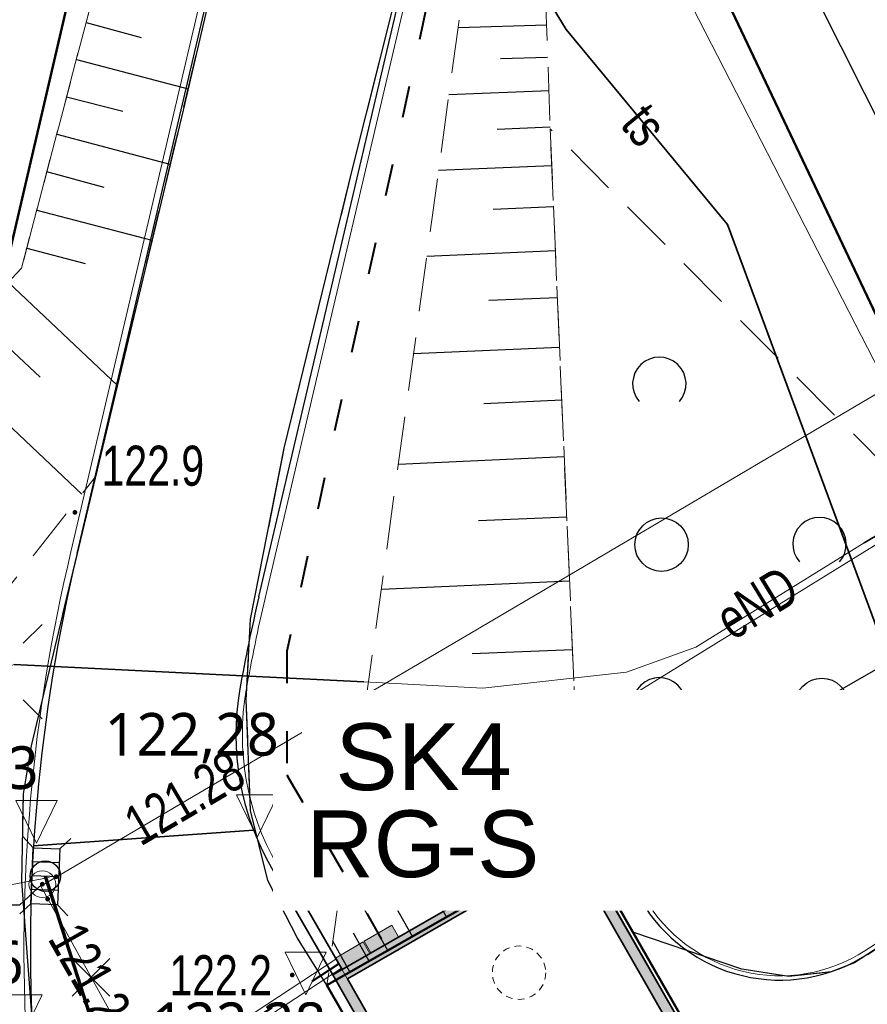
# Model space of a CAD drawing. Header units: millimetres. Extents: x 7464056 to 7464277, y 5957530 to 5957827.
# Tile 10 of 22: x 7464159 to 7464175, y 5957585 to 5957603. Entities that reach past the tile are written whole.
import ezdxf
from ezdxf.enums import TextEntityAlignment as Align

# ---------------------------------------------------------------- set-up
doc = ezdxf.new("R2010")
doc.units = ezdxf.units.MM
doc.header["$MEASUREMENT"] = 0
for name, pattern in [('1.0_0.5', [1.5, 1, -0.5]), ('1.5_0.5', [2, 1.5, -0.5]), ('219-500', [0]), ('ACAD_ISO03W100', [30, 12, -18]), ('egug-500', [1, 0.5, -0.5]), ('KRESKOWA', [19.05, 12.7, -6.35])]:
    doc.linetypes.add(name, pattern=pattern)
doc.layers.get('0').update_dxf_attribs({"color": 2, "linetype": 'CONTINUOUS', "lineweight": 0, "plot": 0})
for name, color, linetype in [('000 Inne (niezydentyfikowane)', 7, 'CONTINUOUS'), ('218-kontur użytku gruntowego', 7, 'CONTINUOUS'), ('312-budynek ewidencyjny', 7, 'CONTINUOUS'), ('jezdnia', 7, 'CONTINUOUS'), ('krawężnik', 7, 'CONTINUOUS'), ('latarnia', 7, 'CONTINUOUS'), ('obudowa ochronna przewodu', 7, 'CONTINUOUS'), ('pikieta sztuczna', 7, 'CONTINUOUS'), ('pikieta sztuczna-Atr2', 7, 'CONTINUOUS'), ('przewód elektroenergetyczny podziemny', 7, 'CONTINUOUS'), ('przewód elektroenergetyczny podziemny-Atr1', 7, 'CONTINUOUS'), ('przewód kanalizacyjny', 7, 'CONTINUOUS'), ('przewód telekomunikacyjny podziemny', 7, 'CONTINUOUS'), ('przewód telekomunikacyjny podziemny-Atr1', 7, 'CONTINUOUS'), ('rzedna', 7, 'CONTINUOUS'), ('rzedna-Atr2', 7, 'CONTINUOUS'), ('skarpa nieumocniona', 7, 'CONTINUOUS'), ('studnia kanalizacyjna', 7, 'CONTINUOUS'), ('trawnik', 7, 'CONTINUOUS'), ('zadrzewienie  zakrzewienie', 7, 'CONTINUOUS')]:
    doc.layers.add(name, color=color, linetype=linetype)
for name, color, linetype, lineweight in [('219-działka ewidencyjna', 3, 'CONTINUOUS', 30), ('__ OGRODZENIE', 14, 'FENCELINE1', 30), ('__A-BUDYNEK', 7, 'CONTINUOUS', 35), ('__A-krawężnik', 7, 'CONTINUOUS', 30), ('__A-rzędne projektowane', 7, 'CONTINUOUS', 15), ('__A-Wymiary', 7, 'CONTINUOUS', 13), ('_E-kabel el', 1, 'ACAD_ISO03W100', 40), ('A-przerywana', 4, 'KRESKOWA', 5), ('A-ściany projektowane', 5, 'CONTINUOUS', 35), ('E-kable elektryczne', 1, 'ACAD_ISO03W100', 40), ('E-złacza i rozdzielnice', 1, 'CONTINUOUS', 13), ('Krzyżyk', 10, 'CONTINUOUS', 5), ('S-drenaż-opis', 124, 'CONTINUOUS', 20), ('S-kan-deszcz', 94, 'CONTINUOUS', 70)]:
    doc.layers.add(name, color=color, linetype=linetype, lineweight=lineweight)
doc.styles.add('arial', font='arial.ttf')
doc.styles.get("Standard").update_dxf_attribs({"font": 'Working1250', "width": 0.75})
doc.styles.add('trebuchet', font='trebuc.ttf')
doc.linetypes.add('FENCELINE1', pattern='A,0.25,-0.1,[133,ltypeshp.shx,S=0.1,R=0,X=-0.1,Y=0],-0.1,1', length=1.45)
doc.dimstyles.new('500', dxfattribs={"dimscale": 0.1, "dimtxt": 10, "dimasz": 1, "dimexe": 1.25, "dimexo": 0.625, "dimgap": 3, "dimtad": 1, "dimzin": 4, "dimdsep": 46, "dimtxsty": 'arial', "dimblk": 'W', "dimcen": 1, "dimse1": 1, "dimse2": 1, "dimclrd": 256, "dimclrt": 7, "dimadec": 1, "dimazin": 0, "dimtm": 1e-09, "dimtfac": 1, "dimtmove": 0, "dimatfit": 0, "dimldrblk": 'W', "dimfxl": 0, "dimlwd": 5, "dimarcsym": 0})

# ---------------------------------------------------------------- blocks, each defined once
blk = doc.blocks.new('OTZK1')
at = {"color": 0, "linetype": 'Continuous'}
blk.add_circle((0, 0), 0.5, dxfattribs=at)
blk = doc.blocks.new('OTZK2')
at = {"color": 0, "linetype": 'Continuous'}
blk.add_arc((0, 0), 0.5, 318.85, 221.162, dxfattribs=at)
blk = doc.blocks.new('PW01')
at = {"linetype": 'Continuous', "lineweight": 13}
h = blk.add_hatch(color=0, dxfattribs=at)
edge = h.paths.add_edge_path()
edge.add_arc((0, 0), 0.045, 0, 360)
blk = doc.blocks.new('US15')
at = {"color": 0, "linetype": 'Continuous', "lineweight": 13}
blk.add_circle((0, 0), 0.25, dxfattribs=at)
blk = doc.blocks.new('SM01')
at = {"color": 0, "linetype": 'Continuous', "lineweight": 13}
for p, q in [((-0.53, 0.531), (-0.883, 0.884)), ((0.531, 0.531), (0.884, 0.884)), ((-0.53, -0.53), (-0.883, -0.883)), ((0.531, -0.53), (0.884, -0.883))]:
    blk.add_line(p, q, dxfattribs=at)
blk.add_circle((0, 0), 0.25, dxfattribs=at)
blk = doc.blocks.new('G$C26649949')
at = {"layer": 'A-przerywana', "color": 7}
blk.add_circle((370, 417), 50, dxfattribs=at)
at = {"layer": 'A-ściany projektowane', "color": 7}
for p, q in [((200, 632.5), (2320, 632.5)), ((200, 632.5), (200, 112.5)), ((220, 612.5), (1100, 612.5)), ((220, 612.5), (220, 132.5)), ((0, 133), (0, 113)), ((50, 132.5), (50, 112.5)), ((200, 132.5), (50, 132.5)), ((360, 132.5), (220, 132.5)), ((50, 112.5), (200, 112.5)), ((200, 112.5), (360, 112.5))]:
    blk.add_line(p, q, dxfattribs=at)
at = {"layer": 'A-ściany projektowane', "color": 7, "lineweight": 15}
for p, q in [((60, 132.5), (940, 132.5)), ((220, 132.5), (1100, 132.5))]:
    blk.add_line(p, q, dxfattribs=at)
at = {"layer": 'A-ściany projektowane', "color": 7}
blk.add_lwpolyline([(0, 132.5), (50, 132.5), (50, 112.5), (0, 112.5)], close=True, dxfattribs=at)
blk = doc.blocks.new('BUDYNEK')
at = {"layer": '__A-BUDYNEK', "ltscale": 0.25, "transparency": 33554687}
h = blk.add_hatch(color=256, dxfattribs=at)
h.dxf.hatch_style = 1
h.paths.add_polyline_path([(7464400.48, 5957583.27), (7464400.48, 5957583.07), (7464402.08, 5957583.07), (7464402.08, 5957583.27), (7464400.68, 5957583.27)])
h.paths.add_polyline_path([(7464400.68, 5957583.27), (7464400.68, 5957588.07), (7464409.48, 5957588.07), (7464409.48, 5957583.27), (7464408.08, 5957583.27), (7464408.08, 5957583.07), (7464411.28, 5957583.07), (7464411.28, 5957583.09), (7464411.28, 5957583.212), (7464411.28, 5957583.27), (7464409.68, 5957583.27), (7464409.68, 5957588.07), (7464415.48, 5957588.07), (7464415.48, 5957583.27), (7464413.68, 5957583.27), (7464413.68, 5957583.212), (7464413.68, 5957583.09), (7464413.661, 5957583.07, 0.693534), (7464413.642, 5957583.09), (7464413.647, 5957583.07), (7464413.68, 5957583.07), (7464413.68, 5957583.09), (7464413.654, 5957583.09, -0.693534), (7464413.68, 5957583.07), (7464415.68, 5957583.07), (7464415.68, 5957583.27), (7464415.68, 5957588.07), (7464421.48, 5957588.07), (7464421.48, 5957583.27), (7464421.48, 5957583.07), (7464421.68, 5957583.07), (7464421.68, 5957583.27), (7464421.68, 5957588.07), (7464421.68, 5957588.27), (7464400.48, 5957588.27), (7464400.48, 5957583.27)])
h = blk.add_hatch(color=256, dxfattribs=at)
h.dxf.hatch_style = 1
h.paths.add_polyline_path([(7464398.98, 5957583.07), (7464398.98, 5957583.27), (7464398.48, 5957583.27), (7464398.48, 5957583.075), (7464398.48, 5957583.07)])
at = {"layer": '__A-BUDYNEK', "ltscale": 0.25, "xscale": 0.01, "yscale": 0.01, "zscale": 0.01}
blk.add_blockref('G$C26649949', (7464398.48, 5957581.945), dxfattribs=at)
blk = doc.blocks.new('Kota2')
at = {"color": 0}
blk.add_lwpolyline([(-0.386, 0.799), (0, 0), (0.386, 0.799)], close=True, dxfattribs=at)
at = {"color": 0, "style": 'trebuchet'}
blk.add_attdef('POZIOM', (-0.775, 1.071), '', height=1, dxfattribs=at)
blk = doc.blocks.new('W')
h = blk.add_hatch(color=256)
h.paths.add_polyline_path([(0.65, 0), (2.98, 2.33), (2.27, 3.04), (0, 0.76), (0, 0)])
h.paths.add_polyline_path([(0, 0), (0, 0.76), (-0.56, 0.21), (-0.76, 0)])
h.paths.add_polyline_path([(0, -0.65), (0.15, -0.5), (0.65, 0), (0, 0)])
h.paths.add_polyline_path([(-3.39, -2.62), (-2.68, -3.33), (0, -0.65), (0, 0), (-0.76, 0)])
blk.add_hatch(color=256).paths.add_polyline_path([(-3.39, -2.62), (-2.68, -3.33), (0, -0.65), (0, 0), (-0.76, 0)])
for p, q in [((0, -7), (0, 7)), ((-0.56, 0.21), (2.27, 3.04)), ((0.15, -0.5), (2.98, 2.33)), ((2.27, 3.04), (2.98, 2.33)), ((-8, 0), (8, 0)), ((-0.56, 0.21), (-3.39, -2.62)), ((0.15, -0.5), (-2.68, -3.33)), ((-3.39, -2.62), (-2.68, -3.33))]:
    blk.add_line(p, q)
blk = doc.blocks.new('*D48')
at = {"layer": '__A-Wymiary', "lineweight": 5, "ltscale": 0.25}
blk.add_line((7464168.423, 5957589.459), (7464193.493, 5957604.954), dxfattribs=at)
at = {"layer": '__A-Wymiary', "linetype": 'ByBlock', "lineweight": 5, "xscale": 0.1, "yscale": 0.1, "zscale": 0.1}
for p, rotation in [((7464193.579, 5957605.006), 31.71865066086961), ((7464168.338, 5957589.406), 211.7186506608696)]:
    blk.add_blockref('W', p, dxfattribs=dict(at, rotation=rotation))
at = {"layer": '__A-Wymiary', "color": 7, "ltscale": 0.25, "insert": (7464182.486, 5957599.103), "char_height": 1, "attachment_point": 5, "rotation": 31.7187, "style": 'arial'}
blk.add_mtext('29.67', dxfattribs=at)

msp = doc.modelspace()

# ---------------------------------------------------------------- hatches: boundary and pattern name
at = {"layer": 'E-złacza i rozdzielnice'}
h = msp.add_hatch(color=256, dxfattribs=at)
h.dxf.hatch_style = 1
h.paths.add_polyline_path([(7464165.42, 5957585.805), (7464165.939, 5957586.107), (7464165.813, 5957586.323), (7464165.294, 5957586.021)])
h = msp.add_hatch(color=256, dxfattribs=at)
h.dxf.hatch_style = 1
h.paths.add_polyline_path([(7464164.883, 5957585.491), (7464165.401, 5957585.793), (7464165.275, 5957586.009), (7464164.757, 5957585.707)])

# ---------------------------------------------------------------- linework, layer by layer
at = {"ltscale": 0.25}
for p, q in [((7464164.709, 5957585.392), (7464169.219, 5957587.98)), ((7464169.219, 5957587.98), (7464169.44, 5957587.595))]:
    msp.add_line(p, q, dxfattribs=at)
at = {"layer": '000 Inne (niezydentyfikowane)', "color": 56, "linetype": 'Continuous', "lineweight": 50, "flags": 128}
for points in [[(7464129.82, 5957706.056), (7464158.016, 5957657.47), (7464158.056, 5957657.401), (7464162.94, 5957648.984), (7464162.981, 5957648.914), (7464176.492, 5957625.631), (7464176.499, 5957625.621), (7464182.663, 5957614.998), (7464186.213, 5957609.558), (7464195.967, 5957590.719), (7464195.97, 5957590.71), (7464198.51, 5957586.21), (7464201.941, 5957582.25), (7464205.521, 5957578.87), (7464209.991, 5957575.1), (7464215.369, 5957570.98), (7464206.32, 5957560.132), (7464194.92, 5957546.46), (7464180.799, 5957585.27), (7464167.995, 5957612.279), (7464163.514, 5957619.798), (7464156.208, 5957632.058), (7464149.275, 5957643.692), (7464129.849, 5957676.292)], [(7464126.431, 5957614.494), (7464156.208, 5957632.058), (7464163.514, 5957619.798), (7464156.749, 5957590.749), (7464156.689, 5957582.483), (7464160.044, 5957570.443), (7464166.573, 5957560.859), (7464191.954, 5957545.875), (7464191.47, 5957545.78), (7464189.787, 5957545.447), (7464144.12, 5957536.43), (7464125.18, 5957539.755)]]:
    msp.add_lwpolyline(points, dxfattribs=at)
msp.add_lwpolyline([(7464194.92, 5957546.46), (7464194.899, 5957546.456), (7464191.954, 5957545.875), (7464166.573, 5957560.859), (7464160.044, 5957570.443), (7464156.689, 5957582.483), (7464156.749, 5957590.749), (7464163.514, 5957619.798), (7464167.995, 5957612.279), (7464180.799, 5957585.27)], close=True, dxfattribs=at)
at = {"layer": '000 Inne (niezydentyfikowane)', "color": 7, "linetype": 'Continuous', "lineweight": 25, "flags": 128}
for points in [[(7464160.09, 5957603.22), (7464161.12, 5957602.94)], [(7464168.71, 5957603.17), (7464167.06, 5957603.12)], [(7464159.91, 5957602.53), (7464162, 5957601.98)], [(7464168.73, 5957602.57), (7464167.85, 5957602.54)], [(7464168.76, 5957601.94), (7464166.88, 5957601.87)], [(7464159.72, 5957601.83), (7464160.78, 5957601.56)], [(7464159.54, 5957601.13), (7464161.66, 5957600.57)], [(7464168.78, 5957601.26), (7464167.79, 5957601.22)], [(7464159.35, 5957600.43), (7464160.42, 5957600.14)], [(7464168.81, 5957600.54), (7464166.69, 5957600.45)], [(7464159.17, 5957599.71), (7464161.32, 5957599.15)], [(7464168.84, 5957599.77), (7464167.71, 5957599.72)], [(7464158.98, 5957599), (7464160.07, 5957598.71)], [(7464168.88, 5957598.95), (7464166.47, 5957598.84)], [(7464158.63, 5957598.36), (7464160.67, 5957596.43)], [(7464168.92, 5957598.07), (7464167.63, 5957598.02)], [(7464158.02, 5957597.71), (7464159.23, 5957596.58)], [(7464168.95, 5957597.14), (7464166.22, 5957597.02)], [(7464157.3, 5957596.95), (7464160.01, 5957594.39)], [(7464169, 5957596.15), (7464167.54, 5957596.08)], [(7464169.04, 5957595.09), (7464165.94, 5957594.95)], [(7464169.09, 5957593.96), (7464167.44, 5957593.89)], [(7464169.14, 5957592.76), (7464165.62, 5957592.61)], [(7464169.2, 5957591.48), (7464167.32, 5957591.4)], [(7464168.83, 5957587.61), (7464165.28, 5957590.15)], [(7464169.25, 5957590.13), (7464165.28, 5957590.15)], [(7464166.84, 5957586.48), (7464165.18, 5957589.41)], [(7464169.32, 5957588.71), (7464167.3, 5957589.43)], [(7464167.74, 5957586.98), (7464166.51, 5957588.57)], [(7464165.74, 5957585.85), (7464164.89, 5957587.34)], [(7464166.2, 5957586.11), (7464165.61, 5957587.16)], [(7464165.03, 5957585.45), (7464164.71, 5957586.02)], [(7464165.39, 5957585.65), (7464165.1, 5957586.17)]]:
    msp.add_lwpolyline(points, dxfattribs=at)
at = {"layer": '218-kontur użytku gruntowego', "color": 3, "linetype": 'egug-500', "lineweight": 18, "flags": 128}
for points in [[(7464180.8, 5957589.72), (7464168.97, 5957613.22)], [(7464168.97, 5957613.22), (7464180.8, 5957589.72)]]:
    msp.add_lwpolyline(points, dxfattribs=at)
at = {"layer": '219-działka ewidencyjna', "linetype": '219-500', "flags": 128}
msp.add_lwpolyline([(7464180.8, 5957589.72), (7464168.97, 5957613.22)], dxfattribs=at)
at = {"layer": '312-budynek ewidencyjny', "color": 7, "linetype": 'Continuous', "lineweight": 50, "flags": 128}
for points in [[(7464164.6, 5957585.2), (7464169.35, 5957587.9)], [(7464169.35, 5957587.9), (7464174.42, 5957579.06)], [(7464168.12, 5957579.06), (7464164.6, 5957585.2)]]:
    msp.add_lwpolyline(points, dxfattribs=at)
at = {"layer": '__ OGRODZENIE'}
msp.add_line((7464169.269, 5957587.893), (7464175.662, 5957591.561), dxfattribs=at)
at = {"layer": '__A-BUDYNEK', "ltscale": 0.25}
for p, q in [((7464163.225, 5957588.1), (7464159.106, 5957587.806)), ((7464169.219, 5957587.98), (7464179.77, 5957569.592))]:
    msp.add_line(p, q, dxfattribs=at)
at = {"layer": '__A-krawężnik', "lineweight": 15, "ltscale": 0.25}
for p, q in [((7464159.806, 5957593.312), (7464165.308, 5957616.788)), ((7464163.444, 5957592.442), (7464167.983, 5957611.811)), ((7464174.675, 5957585.843), (7464180.756, 5957589.787)), ((7464169.219, 5957587.98), (7464169.723, 5957588.268)), ((7464169.723, 5957588.268), (7464170.545, 5957586.835)), ((7464163.663, 5957587.456), (7464163.818, 5957587.186))]:
    msp.add_line(p, q, dxfattribs=at)
at = {"layer": '__A-krawężnik', "ltscale": 0.25}
for p, q in [((7464159.923, 5957593.284), (7464165.396, 5957616.639)), ((7464163.327, 5957592.469), (7464167.866, 5957611.838)), ((7464174.719, 5957585.776), (7464180.8, 5957589.72)), ((7464169.259, 5957587.91), (7464169.693, 5957588.159)), ((7464169.693, 5957588.159), (7464170.476, 5957586.795)), ((7464163.559, 5957587.397), (7464163.714, 5957587.127))]:
    msp.add_line(p, q, dxfattribs=at)
at = {"layer": '__A-krawężnik', "lineweight": 15, "ltscale": 0.25}
for centre, radius, start, end in [((7464190.934, 5957585.857), 32.008, 166.5316, 183.324), ((7464190.934, 5957585.857), 28.268, 166.5316, 170.0837), ((7464167.896, 5957589.885), 4.88, 170.0837, 209.8467), ((7464173.083, 5957588.31), 2.936, 210.1522, 302.8354)]:
    msp.add_arc(centre, radius, start, end, dxfattribs=at)
at = {"layer": '__A-krawężnik', "ltscale": 0.25}
for centre, radius, start, end in [((7464190.934, 5957585.857), 31.888, 166.5316, 183.324), ((7464190.934, 5957585.857), 28.388, 166.5316, 170.0837), ((7464167.896, 5957589.885), 5, 170.0837, 209.8467), ((7464173.083, 5957588.31), 3.016, 210.1522, 302.8354)]:
    msp.add_arc(centre, radius, start, end, dxfattribs=at)
at = {"layer": 'E-kable elektryczne', "linetype": 'Continuous', "lineweight": 15, "ltscale": 0.05}
for points in [[(7464164.765, 5957585.683), (7464155.057, 5957579.316), (7464160.212, 5957567.651), (7464160.787, 5957566.316), (7464161.459, 5957565.662)], [(7464164.875, 5957585.516), (7464155.309, 5957579.242), (7464160.395, 5957567.731), (7464160.955, 5957566.431), (7464161.598, 5957565.805)]]:
    msp.add_lwpolyline(points, dxfattribs=at)
at = {"layer": 'E-kable elektryczne', "ltscale": 0.05}
msp.add_lwpolyline([(7464164.82, 5957585.599), (7464155.183, 5957579.279), (7464160.303, 5957567.691), (7464160.871, 5957566.373), (7464161.529, 5957565.734)], dxfattribs=at)
at = {"layer": 'E-złacza i rozdzielnice'}
for points in [[(7464165.42, 5957585.805), (7464165.939, 5957586.107), (7464165.813, 5957586.323), (7464165.294, 5957586.021)], [(7464164.883, 5957585.491), (7464165.401, 5957585.793), (7464165.275, 5957586.009), (7464164.757, 5957585.707)]]:
    msp.add_lwpolyline(points, close=True, dxfattribs=at)
at = {"layer": 'jezdnia', "color": 7, "linetype": '1.5_0.5', "lineweight": 18, "flags": 128}
msp.add_lwpolyline([(7464086.851, 5957757.258), (7464091.92, 5957748.72), (7464093.17, 5957746.61), (7464100.88, 5957733.62), (7464109.13, 5957719.6), (7464117.32, 5957705.91), (7464124.79, 5957693.36), (7464131.59, 5957681.85), (7464137.77, 5957671.55), (7464145.7, 5957658.29), (7464153.31, 5957645.2), (7464161.81, 5957630.88), (7464165.59, 5957624.29), (7464166.01, 5957623.09), (7464166.28, 5957621.51), (7464166.24, 5957620.22), (7464165.92, 5957618.44), (7464168.97, 5957613.22), (7464169.49, 5957613.31), (7464170.42, 5957613.31), (7464171.31, 5957612.99), (7464172.23, 5957612.07), (7464174.42, 5957607.65), (7464180.26, 5957595.46), (7464181.97, 5957591.93), (7464181.97, 5957591.41), (7464181.65, 5957590.58), (7464181.19, 5957590.07), (7464180.8, 5957589.72), (7464180.45, 5957589.49), (7464177.71, 5957587.72), (7464174.48, 5957585.62), (7464174.04, 5957585.45), (7464173.25, 5957585.36), (7464172.37, 5957585.5), (7464170.33, 5957586.19), (7464174.29, 5957579.29), (7464174.66, 5957580.9), (7464175.14, 5957581.82), (7464175.95, 5957582.64), (7464182.63, 5957586.49), (7464183.82, 5957586.55), (7464184.39, 5957586.13), (7464185.16, 5957585.13), (7464186.91, 5957580.49), (7464187.35, 5957579.06), (7464188.33, 5957575.91), (7464191.48, 5957567.03), (7464194.04, 5957559.04), (7464194.66, 5957556.96), (7464194.8, 5957555.42), (7464194.36, 5957553.91), (7464193.7, 5957553.12), (7464193.01, 5957552.89), (7464195.32, 5957546.4), (7464196.35, 5957545.53), (7464197.42, 5957544.45), (7464198.3, 5957543.12), (7464199.02, 5957541.65), (7464199.69, 5957539.99), (7464200.28, 5957536.84), (7464200.881, 5957534.249)], dxfattribs=at)
msp.add_lwpolyline([(7464175.08, 5957566.94), (7464168.12, 5957579.06), (7464164.6, 5957585.2), (7464164.05, 5957586.08), (7464163.49, 5957587.16), (7464163.17, 5957588.47), (7464163.09, 5957590.54), (7464163.17, 5957592.05), (7464163.8, 5957595.25), (7464165.08, 5957600.48), (7464167.34, 5957609.47), (7464167.73, 5957610.98), (7464167.99, 5957612.28), (7464168.48, 5957612.9), (7464168.97, 5957613.22), (7464165.92, 5957618.44), (7464165.25, 5957616.11), (7464164.7, 5957613.53), (7464161.91, 5957601.58), (7464159.06, 5957589.68), (7464158.91, 5957588.78), (7464158.88, 5957587.14), (7464159.08, 5957584.49), (7464159.56, 5957581.48), (7464159.93, 5957579.62), (7464160.1, 5957579.06), (7464160.48, 5957577.81), (7464161.22, 5957574.98), (7464162.46, 5957571.47), (7464164.25, 5957568.18), (7464166.47, 5957565.3), (7464169.08, 5957562.56), (7464171.1, 5957560.79), (7464173.39, 5957559.16), (7464176.91, 5957557.14), (7464184.31, 5957552.93), (7464188.42, 5957550.79), (7464189.21, 5957550.43), (7464191.67, 5957549.01), (7464193.61, 5957547.69), (7464195.32, 5957546.4), (7464193.01, 5957552.89), (7464191.65, 5957552.87), (7464190.31, 5957553.48), (7464175.47, 5957562.01), (7464174.72, 5957562.88), (7464174.26, 5957564.06), (7464174.2, 5957565.3), (7464174.58, 5957566.25)], close=True, dxfattribs=at)
at = {"layer": 'krawężnik', "color": 7, "linetype": 'Continuous', "lineweight": 25, "flags": 128}
for points in [[(7464166.12, 5957619.134), (7464165.25, 5957616.11), (7464164.7, 5957613.53), (7464161.91, 5957601.58), (7464159.06, 5957589.68), (7464158.91, 5957588.78), (7464158.88, 5957587.14), (7464159.08, 5957584.49)], [(7464164.6, 5957585.2), (7464164.05, 5957586.08), (7464163.49, 5957587.16), (7464163.17, 5957588.47), (7464163.09, 5957590.54), (7464163.17, 5957592.05), (7464163.8, 5957595.25), (7464165.08, 5957600.48), (7464167.34, 5957609.47), (7464167.73, 5957610.98), (7464167.99, 5957612.28), (7464168.48, 5957612.9), (7464168.97, 5957613.22)], [(7464180.45, 5957589.49), (7464177.71, 5957587.72), (7464174.48, 5957585.62), (7464174.04, 5957585.45), (7464173.25, 5957585.36), (7464172.37, 5957585.5), (7464170.33, 5957586.19)]]:
    msp.add_lwpolyline(points, dxfattribs=at)
at = {"layer": 'Krzyżyk', "lineweight": 30, "ltscale": 0.25}
for p, q in [((7464159.831, 5957585.697), (7464160.537, 5957584.991)), ((7464159.831, 5957584.991), (7464160.537, 5957585.697))]:
    msp.add_line(p, q, dxfattribs=at)
at = {"layer": 'obudowa ochronna przewodu', "color": 7, "linetype": 'Continuous', "lineweight": 35, "flags": 128}
for points in [[(7464179.25, 5957580.12), (7464179.08, 5957580.59), (7464172.1, 5957599.44), (7464169.08, 5957603.09), (7464162.27, 5957614.26), (7464161.78, 5957616.53), (7464161.72, 5957623.7)], [(7464174.66, 5957593.48), (7464176.8, 5957594.74)], [(7464158.74, 5957591.2), (7464165.29, 5957590.88)]]:
    msp.add_lwpolyline(points, dxfattribs=at)
at = {"layer": 'przewód elektroenergetyczny podziemny', "color": 1, "linetype": 'Continuous', "lineweight": 18, "flags": 128}
for points in [[(7464198.519, 5957534.235), (7464197.84, 5957535.9), (7464197.3, 5957537.03), (7464195.22, 5957542.68), (7464189.26, 5957548.01), (7464189.91, 5957549.75), (7464190.89, 5957553.48), (7464190.91, 5957554.57), (7464189.76, 5957559.13), (7464187.22, 5957567.86), (7464186.59, 5957569.43), (7464183.38, 5957577.47), (7464182.86, 5957579.06), (7464180.99, 5957584.74), (7464178.47, 5957589.84), (7464169.34, 5957607.61), (7464167.33, 5957611.16), (7464164.77, 5957616.16), (7464161.16, 5957621.94), (7464156, 5957630.1), (7464149.38, 5957641.57), (7464141.13, 5957655.81)], [(7464171.83, 5957558.53), (7464170.53, 5957559.6), (7464167.26, 5957562.35), (7464161.33, 5957566.57), (7464157.91, 5957574.56), (7464157.35, 5957577.44), (7464157.11, 5957579.06), (7464156.3, 5957584.59), (7464157.55, 5957591.07), (7464158.38, 5957591.07), (7464158.74, 5957591.2), (7464165.29, 5957590.88), (7464167.52, 5957590.76), (7464170.21, 5957591.06), (7464171.51, 5957591.53), (7464174.66, 5957593.48), (7464176.8, 5957594.74), (7464179.24, 5957596.13), (7464178.18, 5957598.67), (7464177.83, 5957598.49)]]:
    msp.add_lwpolyline(points, dxfattribs=at)
at = {"layer": 'przewód kanalizacyjny', "color": 34, "linetype": 'Continuous', "lineweight": 18, "flags": 128}
msp.add_lwpolyline([(7464181.83, 5957600.36), (7464181.61, 5957600.23), (7464169.15, 5957592.88), (7464159.24, 5957587.05), (7464163.66, 5957579.06)], dxfattribs=at)
at = {"layer": 'przewód telekomunikacyjny podziemny', "color": 30, "linetype": 'Continuous', "lineweight": 18, "flags": 128}
msp.add_lwpolyline([(7464161.72, 5957623.7), (7464161.78, 5957616.53), (7464162.27, 5957614.26), (7464169.08, 5957603.09), (7464172.1, 5957599.44), (7464179.08, 5957580.59), (7464179.25, 5957580.12)], dxfattribs=at)
at = {"layer": 'rzedna-Atr2', "color": 7, "flags": 128}
msp.add_lwpolyline([(7464159.27, 5957587.09), (7464158.84, 5957586.7), (7464156.414, 5957586.7)], dxfattribs=at)
at = {"layer": 'S-drenaż-opis', "color": 94, "ltscale": 0.01}
msp.add_line((7464152.659, 5957585.949), (7464159.397, 5957587.216), dxfattribs=at)
at = {"layer": 'S-kan-deszcz', "lineweight": 30, "ltscale": 0.25}
for p, q in [((7464159.098, 5957587.773), (7464158.906, 5957587.981)), ((7464159.597, 5957587.753), (7464159.805, 5957587.945)), ((7464159.587, 5957587.488), (7464159.087, 5957587.508)), ((7464159.576, 5957587.229), (7464159.077, 5957587.248)), ((7464159.566, 5957586.971), (7464159.066, 5957586.991)), ((7464159.056, 5957586.724), (7464158.848, 5957586.532)), ((7464159.555, 5957586.704), (7464159.747, 5957586.496))]:
    msp.add_line(p, q, dxfattribs=at)
at = {"layer": 'S-kan-deszcz', "ltscale": 0.25}
msp.add_line((7464159.326, 5957587.239), (7464163.855, 5957573.135), dxfattribs=at)
at = {"layer": 'S-kan-deszcz', "lineweight": 30, "ltscale": 0.25}
msp.add_lwpolyline([(7464159.597, 5957587.753), (7464159.555, 5957586.704), (7464159.056, 5957586.724), (7464159.098, 5957587.773)], close=True, dxfattribs=at)
msp.add_circle((7464159.326, 5957587.239), 0.285, dxfattribs=at)
at = {"layer": 'skarpa nieumocniona', "color": 7, "linetype": '1.0_0.5', "lineweight": 18, "flags": 128}
for points in [[(7464169.35, 5957587.9), (7464168.78, 5957601.23), (7464168.38, 5957612.78), (7464164.6, 5957585.2)], [(7464169.35, 5957587.9), (7464168.78, 5957601.23), (7464168.38, 5957612.78), (7464164.6, 5957585.2)], [(7464139.72, 5957589.11), (7464138.86, 5957588.41), (7464152.9, 5957585.36), (7464160.26, 5957594.71), (7464160.29, 5957594.84), (7464161.2, 5957598.62), (7464161.74, 5957600.9), (7464162.34, 5957603.42), (7464162.72, 5957605.07), (7464163.24, 5957607.29), (7464163.75, 5957609.44), (7464162.14, 5957607.54), (7464160.59, 5957605.13), (7464158.88, 5957598.62), (7464149.75, 5957588.95), (7464140.72, 5957589.93)], [(7464139.72, 5957589.11), (7464138.86, 5957588.41), (7464152.9, 5957585.36), (7464160.26, 5957594.71), (7464160.29, 5957594.84), (7464161.2, 5957598.62), (7464161.74, 5957600.9), (7464162.34, 5957603.42), (7464162.72, 5957605.07), (7464163.24, 5957607.29), (7464163.75, 5957609.44), (7464162.14, 5957607.54), (7464160.59, 5957605.13), (7464158.88, 5957598.62), (7464149.75, 5957588.95), (7464140.72, 5957589.93)]]:
    msp.add_lwpolyline(points, close=True, dxfattribs=at)
at = {"layer": 'trawnik', "color": 7, "linetype": '1.0_0.5', "lineweight": 18, "flags": 128}
msp.add_lwpolyline([(7464137.77, 5957671.55), (7464145.7, 5957658.29), (7464153.31, 5957645.2), (7464161.81, 5957630.88), (7464165.59, 5957624.29), (7464166.01, 5957623.09), (7464166.28, 5957621.51), (7464166.24, 5957620.22), (7464165.92, 5957618.44), (7464165.25, 5957616.11), (7464164.7, 5957613.53), (7464163.75, 5957609.44), (7464162.14, 5957607.54), (7464160.59, 5957605.13), (7464158.88, 5957598.62), (7464149.75, 5957588.95), (7464140.72, 5957589.93), (7464140.72, 5957590.36), (7464140.75, 5957592.73), (7464140.78, 5957594.74), (7464140.8, 5957596.99), (7464140.84, 5957600.05), (7464139.3, 5957603.17), (7464138.08, 5957605.61), (7464136.76, 5957608.28), (7464135.53, 5957610.77), (7464134.22, 5957613.41), (7464132.92, 5957616.01), (7464131.45, 5957618.86), (7464130.15, 5957621.38), (7464128.74, 5957624.11), (7464127.3, 5957626.93), (7464126.66, 5957628.17), (7464126.84, 5957638.93), (7464127.02, 5957656.52), (7464119.12, 5957670.16), (7464132.26, 5957677.67)], close=True, dxfattribs=at)
at = {"layer": 'zadrzewienie  zakrzewienie', "color": 7, "linetype": '1.0_0.5', "lineweight": 18, "flags": 128}
msp.add_lwpolyline([(7464180.45, 5957589.49), (7464168.78, 5957601.23), (7464169.35, 5957587.9), (7464170.33, 5957586.19), (7464172.37, 5957585.5), (7464173.25, 5957585.36), (7464174.04, 5957585.45), (7464174.48, 5957585.62), (7464177.71, 5957587.72)], close=True, dxfattribs=at)

# ---------------------------------------------------------------- block references
at = {"layer": '__A-BUDYNEK', "ltscale": 0.25, "rotation": 299.8467112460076}
msp.add_blockref('BUDYNEK', (-1418096.735, 9466930.372), dxfattribs=at)
at = {"layer": '__A-rzędne projektowane'}
ref = msp.add_blockref('Kota2', (7464163.291, 5957587.963), dxfattribs=dict(at, zscale=0.7))
ref.add_attrib('Poziom', '122,28', (7464160.438, 5957589.496), dxfattribs={"layer": '0', "color": 0, "height": 0.8, "style": 'trebuchet'})
ref = msp.add_blockref('Kota2', (7464159.162, 5957587.86), dxfattribs=dict(at, zscale=0.7))
ref.add_attrib('Poziom', '122,23', (7464155.941, 5957588.872), dxfattribs={"layer": '0', "color": 0, "height": 0.8, "style": 'trebuchet'})
ref = msp.add_blockref('Kota2', (7464158.878, 5957584.217), dxfattribs=dict(at, zscale=0.7))
ref.add_attrib('Poziom', '122,06', (7464155.657, 5957585.228), dxfattribs={"layer": '0', "color": 0, "height": 0.8, "style": 'trebuchet'})
ref = msp.add_blockref('Kota2', (7464164.202, 5957585.019), dxfattribs=dict(at, zscale=0.7))
ref.add_attrib('Poziom', '122,28', (7464161.328, 5957584.076), dxfattribs={"layer": '0', "color": 0, "height": 0.8, "style": 'trebuchet'})
at = {"layer": 'latarnia', "color": 7, "linetype": 'Continuous', "lineweight": 18}
msp.add_blockref('SM01', (7464158.38, 5957591.07), dxfattribs=at)
at = {"layer": 'pikieta sztuczna', "color": 7, "linetype": 'Continuous', "lineweight": 13}
for p in [(7464159.88, 5957594.05), (7464163.95, 5957585.39)]:
    msp.add_blockref('PW01', p, dxfattribs=at)
at = {"layer": 'rzedna', "color": 34, "linetype": 'Continuous', "lineweight": 18}
msp.add_blockref('PW01', (7464159.27, 5957587.09), dxfattribs=at)
at = {"layer": 'rzedna', "color": 7, "linetype": 'Continuous', "lineweight": 18}
for p in [(7464159.53, 5957587.23), (7464159.37, 5957586.81)]:
    msp.add_blockref('PW01', p, dxfattribs=at)
at = {"layer": 'studnia kanalizacyjna', "color": 34, "linetype": 'Continuous', "lineweight": 18}
msp.add_blockref('US15', (7464159.27, 5957587.09), dxfattribs=at)
at = {"layer": 'zadrzewienie  zakrzewienie', "color": 7, "linetype": 'Continuous', "lineweight": 18}
for name, p in [('OTZK2', (7464170.824, 5957596.457)), ('OTZK1', (7464170.866, 5957593.446)), ('OTZK2', (7464173.824, 5957593.457)), ('OTZK2', (7464170.824, 5957590.457)), ('OTZK1', (7464173.866, 5957590.446)), ('OTZK1', (7464170.866, 5957587.446)), ('OTZK2', (7464173.824, 5957587.457))]:
    msp.add_blockref(name, p, dxfattribs=at)

# ---------------------------------------------------------------- texts
at = {"layer": 'pikieta sztuczna-Atr2', "color": 7, "width": 0.765}
for s, p in [('122.9', (7464160.38, 5957594.55)), ('122.2', (7464161.65, 5957585.01))]:
    msp.add_text(s, height=0.75, dxfattribs=at).set_placement(p)
at = {"layer": 'przewód elektroenergetyczny podziemny-Atr1', "color": 1, "width": 0.765}
msp.add_text('eND', height=0.75, rotation=31.43, dxfattribs=at).set_placement((7464172.19, 5957591.64))
at = {"layer": 'przewód telekomunikacyjny podziemny-Atr1', "color": 30, "width": 0.765}
msp.add_text('ts', height=0.75, rotation=309.604, dxfattribs=at).set_placement((7464170.36, 5957601.54), align=Align.MIDDLE_LEFT)
at = {"layer": 'rzedna-Atr2', "color": 7, "width": 0.765}
for s, rotation, p in [('121.28', 30.45, (7464161.11, 5957587.79)), ('121.23', 299.62, (7464159.36, 5957586.07))]:
    msp.add_text(s, height=0.75, rotation=rotation, dxfattribs=at).set_placement(p)

# ---------------------------------------------------------------- dimensions: what is measured, and where the dimension line sits
at = {"layer": '__A-Wymiary', "ltscale": 0.25}
dim = msp.add_linear_dim(base=(7464193.579, 5957605.006), p1=(7464169.219, 5957587.98), p2=(7464194.46, 5957603.58), angle=31.7187, dimstyle='500', dxfattribs=at)
dim.commit()
dim.dimension.update_dxf_attribs({"geometry": '*D48', "text_midpoint": (7464182.912, 5957598.414), "dimtype": 161})

# ---------------------------------------------------------------- next in the draw order: texts
at = {"layer": 'E-złacza i rozdzielnice', "insert": (7464164.212, 5957587.837), "char_height": 1.25, "width": 26.04631, "attachment_point": 4, "style": 'arial', "bg_fill": 2}
msp.add_mtext('{\\fArial|b0|i0|c238|p34;RG-S}', dxfattribs=at)

# ---------------------------------------------------------------- next in the draw order: texts
at = {"layer": 'E-złacza i rozdzielnice', "insert": (7464164.758, 5957589.467), "char_height": 1.25, "width": 26.04631, "attachment_point": 4, "style": 'arial', "bg_fill": 2}
msp.add_mtext('{\\fArial|b0|i0|c238|p34;SK4}', dxfattribs=at)

# ---------------------------------------------------------------- next in the draw order: linework, layer by layer
at = {"layer": '_E-kabel el', "ltscale": 0.05}
msp.add_lwpolyline([(7464087.37, 5957741.555), (7464088.274, 5957740.255), (7464088.274, 5957740.255), (7464108.163, 5957706.574), (7464108.163, 5957706.574), (7464115.284, 5957694.417), (7464107.767, 5957690.712), (7464119.842, 5957669.986), (7464127.199, 5957674.201), (7464153.719, 5957628.799), (7464159.587, 5957619.328), (7464161.393, 5957613.844), (7464166.778, 5957604.959), (7464163.85, 5957591.454), (7464163.85, 5957589.14), (7464165.616, 5957586.064)], dxfattribs=at)

doc.saveas('drawing.dxf')
